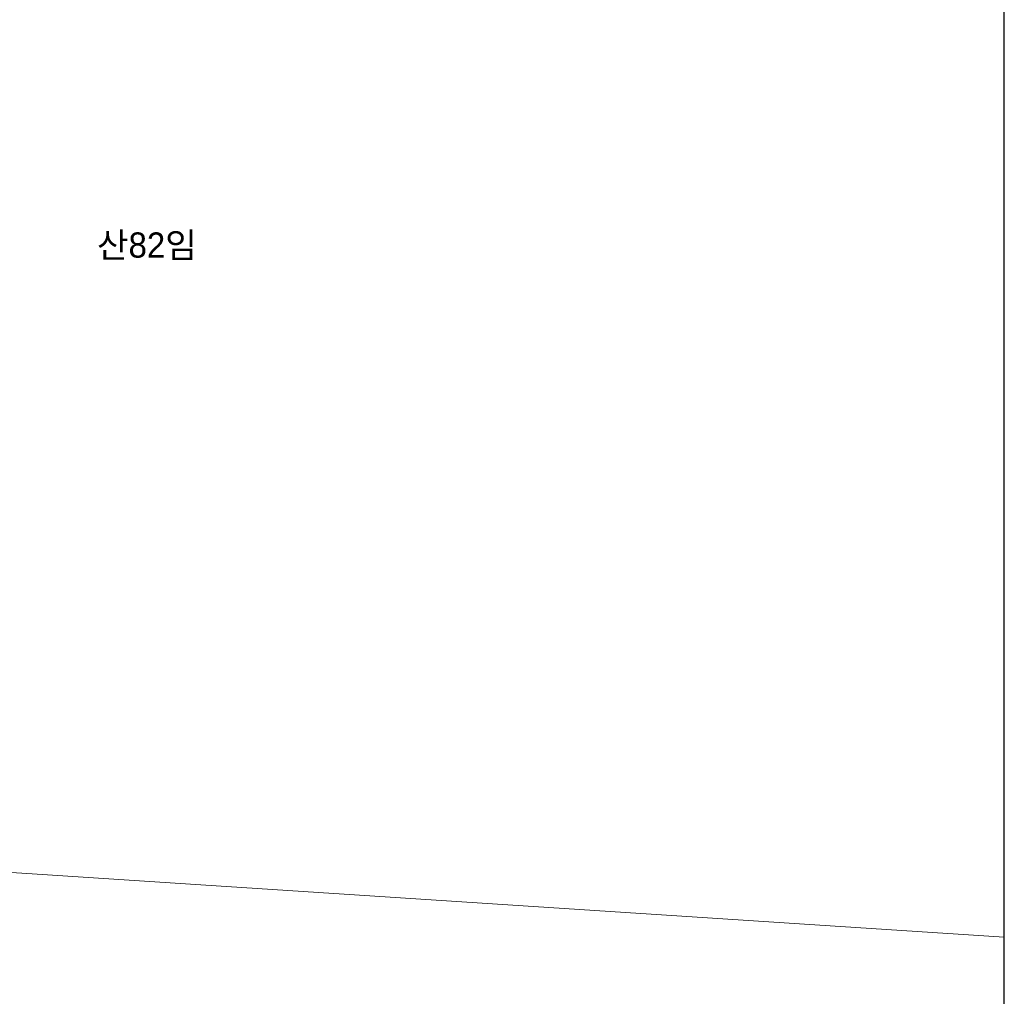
# Model space of a CAD drawing. Header units: metres. Extents: x 183400 to 184400, y 422200 to 427800.
# Tile 84 of 221: x 184202 to 184300, y 424409 to 424506. Entities that reach past the tile are written whole.
import ezdxf
from ezdxf.enums import TextEntityAlignment as Align

# ---------------------------------------------------------------- set-up
doc = ezdxf.new("R2010")
doc.units = ezdxf.units.M
doc.layers.add('일람표', color=7, linetype='Continuous')
doc.layers.add('지번', color=252, linetype='Continuous', lineweight=5)
doc.layers.add('지적', color=252, linetype='Continuous', lineweight=5)
doc.styles.add('UPM', font='Gulim.ttf')

msp = doc.modelspace()

# ---------------------------------------------------------------- linework, layer by layer
at = {"layer": '일람표'}
msp.add_lwpolyline([(183700, 424200), (184300, 424200), (184300, 424600), (183700, 424600)], close=True, dxfattribs=at)
at = {"layer": '지적', "linetype": 'Continuous'}
for points in [[(184195.8, 424608.43), (184195.56, 424602.95), (184194.98, 424597.51), (184194, 424592.12), (184192.62, 424586.81), (184190.93, 424581.61), (184188.05, 424574.87), (184150.81, 424497.74), (184148.72, 424492.69), (184146.96, 424487.48), (184145.66, 424482.12), (184144.78, 424474.89), (184144.45, 424469.4), (184144.75, 424464.03), (184145.54, 424458.55), (184147.06, 424453.34), (184150.16, 424444.69), (184157.14, 424429.73), (184159.54, 424426.6), (184162.83, 424424.79), (184166.45, 424423.95), (184300, 424415.27)], [(184300, 424415.27), (184166.45, 424423.95), (184128.36, 424426.41), (184058.43, 424430.97), (184048.45, 424431.61), (184006.09, 424434.37), (184004.81, 424434.5), (184003.55, 424434.75), (184002.32, 424435.1), (184001.12, 424435.56), (183999.96, 424436.12), (183998.86, 424436.78), (183997.81, 424437.52), (183996.84, 424438.36), (183995.94, 424439.27), (183995.12, 424440.26), (183994.38, 424441.32), (183993.74, 424442.43), (183993.2, 424443.6), (183992.76, 424444.8)]]:
    msp.add_lwpolyline(points, dxfattribs=at)

# ---------------------------------------------------------------- texts
at = {"layer": '지번', "style": 'UPM'}
msp.add_text('산82임', height=2.5, dxfattribs=at).set_placement((184214.944, 424483.936), align=Align.MIDDLE_CENTER)

doc.saveas('drawing.dxf')
